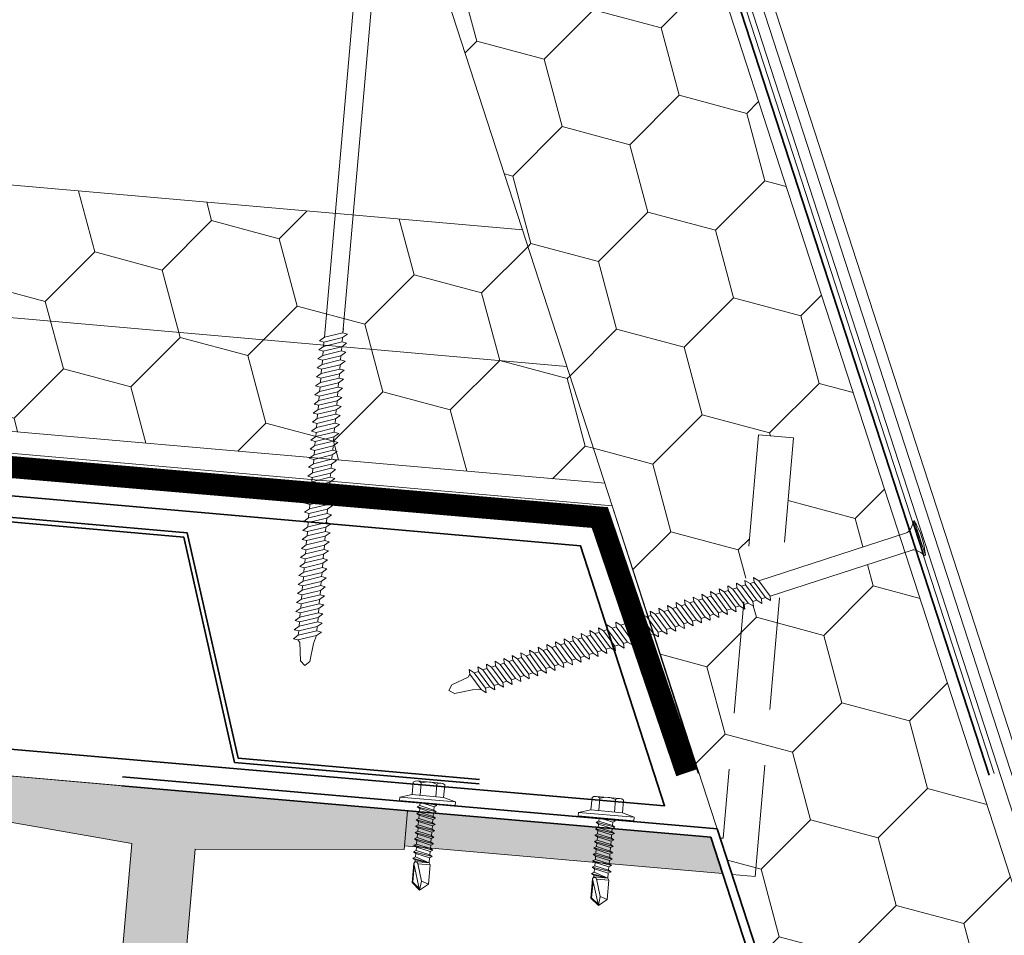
# Model space of a CAD drawing. Header units: millimetres. Extents: x -485339 to 350584, y -1189936 to 0.
# Tile 36 of 256: x -309910 to -309687, y -1061740 to -1061532. Entities that reach past the tile are written whole.
import ezdxf

# ---------------------------------------------------------------- set-up
doc = ezdxf.new("R2010")
doc.units = ezdxf.units.MM
doc.header["$LTSCALE"] = 10
doc.linetypes.add('DASHED', pattern=[19.05, 12.7, -6.35])
doc.linetypes.add('ČÁRKOVANÁ', pattern=[19.05, 12.7, -6.35])
doc.layers.add('BOUR_ČÁRY_POD', color=7, linetype='ČÁRKOVANÁ', lineweight=18, true_color=0xdba400)
for name, color, linetype, lineweight in [('N_klemp', 220, 'Continuous', 35), ('N_čáry_obrys', 10, 'Continuous', 35), ('N_čáry_plné', 10, 'Continuous', 18), ('N_čáry_pod', 10, 'ČÁRKOVANÁ', 18), ('N_šrary', 10, 'Continuous', 18), ('St_čáry_plné', 250, 'Continuous', 18), ('St_šrafy', 250, 'Continuous', 18)]:
    doc.layers.add(name, color=color, linetype=linetype, lineweight=lineweight)
doc.linetypes.add('LEPENÍ', pattern='A,3.81,[130,LTYPESHP.SHX,S=6.35,R=0,X=0,Y=0],3.81', length=7.62)
doc.linetypes.add('PVC', pattern='A,0,-0.0001,[6,atelier.SHX,S=0.01,R=0,X=0,Y=0],-0.08,[133,LTYPESHP.SHX,S=0.01,R=0,X=-0.01,Y=0],-0.07', length=0.1501)

# ---------------------------------------------------------------- blocks, each defined once
blk = doc.blocks.new('*U8596')
for p, q in [((-2, 4.5), (-1, 8)), ((0, 8), (-1, 8)), ((-1, -8), (-1, 8)), ((0, -8), (0, 8)), ((-6, -3.38), (-6, 3.38)), ((-5.56, 4.5), (-2, 4.5)), ((-2, -4.5), (-2, 4.5)), ((-5.56, 2.25), (-2, 2.25)), ((0, 2.01), (0.94, 2.01)), ((0, 1.87), (0.89, -2.01)), ((1.37, 2.75), (0.94, 2.01)), ((1.86, -2.01), (0.94, 2.01)), ((1.37, 2.75), (2.29, -2.75)), ((1.37, 2.75), (1.8, 2.01)), ((1.8, 2.01), (2.72, -2.01)), ((1.8, 2.01), (2.78, 2.01)), ((3.21, 2.75), (2.78, 2.01)), ((3.69, -2.01), (2.78, 2.01)), ((3.21, 2.75), (4.12, -2.75)), ((3.21, 2.75), (3.64, 2.01)), ((3.64, 2.01), (4.55, -2.01)), ((3.64, 2.01), (4.61, 2.01)), ((5.04, 2.75), (4.61, 2.01)), ((5.53, -2.01), (4.61, 2.01)), ((5.04, 2.75), (5.96, -2.75)), ((5.04, 2.75), (5.47, 2.01)), ((5.47, 2.01), (6.39, -2.01)), ((5.47, 2.01), (6.44, 2.01)), ((6.87, 2.75), (6.44, 2.01)), ((7.36, -2.01), (6.44, 2.01)), ((6.87, 2.75), (7.79, -2.75)), ((6.87, 2.75), (7.3, 2.01)), ((7.3, 2.01), (8.22, -2.01)), ((7.3, 2.01), (8.28, 2.01)), ((8.71, 2.75), (8.28, 2.01)), ((9.19, -2.01), (8.28, 2.01)), ((8.71, 2.75), (9.62, -2.75)), ((8.71, 2.75), (9.14, 2.01)), ((9.14, 2.01), (10.11, 2.01)), ((9.14, 2.01), (10.05, -2.01)), ((10.54, 2.75), (10.11, 2.01)), ((11.03, -2.01), (10.11, 2.01)), ((10.54, 2.75), (11.46, -2.75)), ((10.54, 2.75), (10.97, 2.01)), ((10.97, 2.01), (11.89, -2.01)), ((10.97, 2.01), (11.94, 2.01)), ((12.37, 2.75), (11.94, 2.01)), ((12.86, -2.01), (11.94, 2.01)), ((12.37, 2.75), (13.29, -2.75)), ((12.37, 2.75), (12.8, 2.01)), ((12.8, 2.01), (13.72, -2.01)), ((12.8, 2.01), (13.78, 2.01)), ((14.21, 2.75), (13.78, 2.01)), ((14.69, -2.01), (13.78, 2.01)), ((14.21, 2.75), (15.12, -2.75)), ((14.21, 2.75), (14.64, 2.01)), ((14.64, 2.01), (15.55, -2.01)), ((14.64, 2.01), (15.61, 2.01)), ((16.04, 2.75), (15.61, 2.01)), ((15.61, 2.01), (16.96, -2.01)), ((16.04, 2.75), (16.96, -2.01)), ((16.04, 2.75), (16.47, 2.01)), ((16.47, 2.01), (16.96, -2.01)), ((16.47, 2.01), (16.96, 2.01)), ((16.96, 2.01), (17.55, 2.35)), ((16.96, 2.01), (16.96, -2.01)), ((22.33, -0.32), (17.46, 1.22)), ((25, 0), (17.55, 2.35)), ((17.55, 2.35), (23.03, 2.35)), ((17.55, -2.35), (17.55, 1.19)), ((18.28, 2.12), (22.92, 2.12)), ((25, 0), (22.33, -0.32)), ((22.92, 2.12), (23.03, 2.35)), ((24.6, 0.12), (22.92, 2.12)), ((25, 0), (23.03, 2.35)), ((23.03, -2.35), (25, 0)), ((-5.56, -2.25), (-2, -2.25)), ((0, -0.01), (0.46, -2.75)), ((0.03, -2.01), (0, -1.89)), ((0, -2.01), (0.03, -2.01)), ((0.46, -2.75), (0.03, -2.01)), ((0.46, -2.75), (0.89, -2.01)), ((0.89, -2.01), (1.86, -2.01)), ((2.29, -2.75), (1.86, -2.01)), ((2.29, -2.75), (2.72, -2.01)), ((2.72, -2.01), (3.69, -2.01)), ((4.12, -2.75), (3.69, -2.01)), ((4.12, -2.75), (4.55, -2.01)), ((4.55, -2.01), (5.53, -2.01)), ((5.96, -2.75), (5.53, -2.01)), ((5.96, -2.75), (6.39, -2.01)), ((6.39, -2.01), (7.36, -2.01)), ((7.79, -2.75), (7.36, -2.01)), ((7.79, -2.75), (8.22, -2.01)), ((8.22, -2.01), (9.19, -2.01)), ((9.62, -2.75), (9.19, -2.01)), ((9.62, -2.75), (10.05, -2.01)), ((10.05, -2.01), (11.03, -2.01)), ((11.46, -2.75), (11.03, -2.01)), ((11.46, -2.75), (11.89, -2.01)), ((11.89, -2.01), (12.86, -2.01)), ((13.29, -2.75), (12.86, -2.01)), ((13.29, -2.75), (13.72, -2.01)), ((13.72, -2.01), (14.69, -2.01)), ((15.12, -2.75), (14.69, -2.01)), ((15.12, -2.75), (15.55, -2.01)), ((15.55, -2.01), (16.96, -2.01)), ((17.55, -2.35), (16.96, -2.01)), ((17.55, -2.35), (23.03, -2.35)), ((23.03, -2.35), (22.33, -0.32)), ((-5.56, -4.5), (-2, -4.5)), ((-2, -4.5), (-1, -8)), ((0, -8), (-1, -8))]:
    blk.add_line(p, q)
for centre, radius, start, end in [((-4.34, 3.38), 1.66, 137.4679, 222.5321), ((0, 0), 6, 157.9757, 202.0243), ((17.63, 1.76), 0.573, 138.0954, 252.4955), ((-4.34, -3.38), 1.66, 137.4679, 222.5321)]:
    blk.add_arc(centre, radius, start, end)
blk = doc.blocks.new('G$C03A03D04')
at = {"layer": 'N_čáry_plné'}
for p, q in [((-4.08, 0.62), (-4.1, 0.36)), ((-4.1, 0.36), (-3.84, 0.34)), ((-4.1, 0.36), (4.1, -0.36)), ((-4.08, 0.62), (4.12, -0.1)), ((2.07, 0.08), (-2.03, 0.44)), ((-16.19, -161.39), (-2.25, -2.07)), ((4.12, -0.1), (4.1, -0.36)), ((-11.97, -160.38), (1.85, -2.43)), ((-16.19, -161.39), (-11.97, -160.38)), ((-12.06, -161.46), (-10.96, -160.67)), ((-11.88, -159.41), (-11.97, -160.38)), ((-11.97, -160.38), (-10.96, -160.67)), ((-17.29, -162.18), (-16.19, -161.39)), ((-17.29, -162.18), (-16.28, -162.47)), ((-16.37, -163.44), (-12.15, -162.43)), ((-16.28, -162.47), (-16.37, -163.44)), ((-16.28, -162.47), (-12.06, -161.46)), ((-12.24, -163.52), (-11.14, -162.72)), ((-12.06, -161.46), (-12.15, -162.43)), ((-12.15, -162.43), (-11.14, -162.72)), ((-17.65, -166.29), (-16.55, -165.49)), ((-17.47, -164.23), (-16.37, -163.44)), ((-17.47, -164.23), (-16.46, -164.52)), ((-16.55, -165.49), (-12.33, -164.48)), ((-16.46, -164.52), (-16.55, -165.49)), ((-16.46, -164.52), (-12.24, -163.52)), ((-12.42, -165.57), (-11.32, -164.77)), ((-12.24, -163.52), (-12.33, -164.48)), ((-12.33, -164.48), (-11.32, -164.77)), ((-17.83, -168.34), (-16.73, -167.54)), ((-17.65, -166.29), (-16.64, -166.57)), ((-16.82, -168.62), (-12.6, -167.62)), ((-16.73, -167.54), (-12.51, -166.54)), ((-16.64, -166.57), (-16.73, -167.54)), ((-16.64, -166.57), (-12.42, -165.57)), ((-12.6, -167.62), (-12.69, -168.59)), ((-12.6, -167.62), (-11.5, -166.82)), ((-12.42, -165.57), (-12.51, -166.54)), ((-12.51, -166.54), (-11.5, -166.82)), ((-18.01, -170.39), (-16.91, -169.59)), ((-17.83, -168.34), (-16.82, -168.62)), ((-17, -170.67), (-12.78, -169.67)), ((-16.91, -169.59), (-12.69, -168.59)), ((-16.82, -168.62), (-16.91, -169.59)), ((-12.78, -169.67), (-12.87, -170.64)), ((-12.78, -169.67), (-11.68, -168.87)), ((-12.69, -168.59), (-11.68, -168.87)), ((-18.19, -172.44), (-17.09, -171.64)), ((-18.01, -170.39), (-17, -170.67)), ((-17.18, -172.72), (-12.96, -171.72)), ((-17.09, -171.64), (-12.87, -170.64)), ((-17, -170.67), (-17.09, -171.64)), ((-12.96, -171.72), (-13.04, -172.69)), ((-12.96, -171.72), (-11.86, -170.92)), ((-12.87, -170.64), (-11.86, -170.92)), ((-18.37, -174.49), (-17.27, -173.69)), ((-18.37, -174.49), (-17.36, -174.78)), ((-18.19, -172.44), (-17.18, -172.72)), ((-17.36, -174.78), (-13.14, -173.77)), ((-17.27, -173.69), (-13.04, -172.69)), ((-17.18, -172.72), (-17.27, -173.69)), ((-13.14, -173.77), (-13.22, -174.74)), ((-13.14, -173.77), (-12.04, -172.97)), ((-13.04, -172.69), (-12.04, -172.97)), ((-18.55, -176.54), (-17.44, -175.74)), ((-18.55, -176.54), (-17.54, -176.83)), ((-17.54, -176.83), (-13.32, -175.82)), ((-17.44, -175.74), (-13.22, -174.74)), ((-17.36, -174.78), (-17.44, -175.74)), ((-13.32, -175.82), (-13.4, -176.79)), ((-13.32, -175.82), (-12.22, -175.03)), ((-13.22, -174.74), (-12.22, -175.03)), ((-18.73, -178.59), (-17.62, -177.8)), ((-18.73, -178.59), (-17.72, -178.88)), ((-17.8, -179.85), (-13.58, -178.84)), ((-17.72, -178.88), (-17.8, -179.85)), ((-17.72, -178.88), (-13.5, -177.87)), ((-17.62, -177.8), (-13.4, -176.79)), ((-17.54, -176.83), (-17.62, -177.8)), ((-13.5, -177.87), (-13.58, -178.84)), ((-13.58, -178.84), (-12.58, -179.13)), ((-13.5, -177.87), (-12.4, -177.08)), ((-13.4, -176.79), (-12.4, -177.08)), ((-18.91, -180.64), (-17.8, -179.85)), ((-18.91, -180.64), (-17.9, -180.93)), ((-17.98, -181.9), (-13.76, -180.89)), ((-17.9, -180.93), (-17.98, -181.9)), ((-17.9, -180.93), (-13.68, -179.92)), ((-13.86, -181.97), (-12.75, -181.18)), ((-13.68, -179.92), (-13.76, -180.89)), ((-13.76, -180.89), (-12.75, -181.18)), ((-13.68, -179.92), (-12.58, -179.13)), ((-19.09, -182.69), (-17.98, -181.9)), ((-19.09, -182.69), (-18.08, -182.98)), ((-18.16, -183.95), (-13.94, -182.94)), ((-18.08, -182.98), (-18.16, -183.95)), ((-18.08, -182.98), (-13.86, -181.97)), ((-14.04, -184.02), (-12.93, -183.23)), ((-13.86, -181.97), (-13.94, -182.94)), ((-13.94, -182.94), (-12.93, -183.23)), ((-19.26, -184.74), (-18.16, -183.95)), ((-19.26, -184.74), (-18.26, -185.03)), ((-18.34, -186), (-14.12, -184.99)), ((-18.26, -185.03), (-18.34, -186)), ((-18.26, -185.03), (-14.04, -184.02)), ((-14.22, -186.07), (-13.11, -185.28)), ((-14.04, -184.02), (-14.12, -184.99)), ((-14.12, -184.99), (-13.11, -185.28)), ((-19.44, -186.79), (-18.34, -186)), ((-19.44, -186.79), (-18.44, -187.08)), ((-18.52, -188.05), (-14.3, -187.04)), ((-18.44, -187.08), (-18.52, -188.05)), ((-18.44, -187.08), (-14.22, -186.07)), ((-14.4, -188.12), (-13.29, -187.33)), ((-14.22, -186.07), (-14.3, -187.04)), ((-14.3, -187.04), (-13.29, -187.33)), ((-19.8, -190.89), (-18.7, -190.1)), ((-19.62, -188.84), (-18.52, -188.05)), ((-19.62, -188.84), (-18.62, -189.13)), ((-18.7, -190.1), (-14.48, -189.09)), ((-18.62, -189.13), (-18.7, -190.1)), ((-18.62, -189.13), (-14.4, -188.12)), ((-14.57, -190.17), (-13.47, -189.38)), ((-14.4, -188.12), (-14.48, -189.09)), ((-14.48, -189.09), (-13.47, -189.38)), ((-19.98, -192.94), (-18.88, -192.15)), ((-19.8, -190.89), (-18.8, -191.18)), ((-18.97, -193.23), (-14.75, -192.22)), ((-18.88, -192.15), (-14.66, -191.14)), ((-18.8, -191.18), (-18.88, -192.15)), ((-18.8, -191.18), (-14.57, -190.17)), ((-14.75, -192.22), (-14.84, -193.19)), ((-14.75, -192.22), (-13.65, -191.43)), ((-14.57, -190.17), (-14.66, -191.14)), ((-14.66, -191.14), (-13.65, -191.43)), ((-20.16, -194.99), (-19.06, -194.2)), ((-19.98, -192.94), (-18.97, -193.23)), ((-19.15, -195.28), (-14.93, -194.27)), ((-19.06, -194.2), (-14.84, -193.19)), ((-18.97, -193.23), (-19.06, -194.2)), ((-14.93, -194.27), (-15.02, -195.24)), ((-14.93, -194.27), (-13.83, -193.48)), ((-14.84, -193.19), (-13.83, -193.48)), ((-20.34, -197.04), (-19.24, -196.25)), ((-20.16, -194.99), (-19.15, -195.28)), ((-19.33, -197.33), (-15.11, -196.32)), ((-19.24, -196.25), (-15.02, -195.24)), ((-19.15, -195.28), (-19.24, -196.25)), ((-15.11, -196.32), (-15.2, -197.29)), ((-15.11, -196.32), (-14.01, -195.53)), ((-15.02, -195.24), (-14.01, -195.53)), ((-20.52, -199.09), (-19.42, -198.3)), ((-20.52, -199.09), (-19.51, -199.38)), ((-20.34, -197.04), (-19.33, -197.33)), ((-19.51, -199.38), (-15.29, -198.37)), ((-19.42, -198.3), (-15.2, -197.29)), ((-19.33, -197.33), (-19.42, -198.3)), ((-15.29, -198.37), (-15.38, -199.34)), ((-15.29, -198.37), (-14.19, -197.58)), ((-15.2, -197.29), (-14.19, -197.58)), ((-20.7, -201.14), (-19.6, -200.35)), ((-20.7, -201.14), (-19.69, -201.43)), ((-19.69, -201.43), (-15.47, -200.42)), ((-19.6, -200.35), (-15.38, -199.34)), ((-19.51, -199.38), (-19.6, -200.35)), ((-15.47, -200.42), (-15.56, -201.39)), ((-15.47, -200.42), (-14.37, -199.63)), ((-15.38, -199.34), (-14.37, -199.63)), ((-20.88, -203.19), (-19.78, -202.4)), ((-20.88, -203.19), (-19.87, -203.48)), ((-19.96, -204.45), (-15.74, -203.44)), ((-19.87, -203.48), (-19.96, -204.45)), ((-19.87, -203.48), (-15.65, -202.47)), ((-19.78, -202.4), (-15.56, -201.39)), ((-19.69, -201.43), (-19.78, -202.4)), ((-15.65, -202.47), (-15.74, -203.44)), ((-15.74, -203.44), (-14.73, -203.73)), ((-15.65, -202.47), (-14.55, -201.68)), ((-15.56, -201.39), (-14.55, -201.68)), ((-21.06, -205.24), (-19.96, -204.45)), ((-21.06, -205.24), (-20.05, -205.53)), ((-20.14, -206.5), (-15.92, -205.49)), ((-20.05, -205.53), (-20.14, -206.5)), ((-20.05, -205.53), (-15.83, -204.52)), ((-16.01, -206.57), (-14.91, -205.78)), ((-15.83, -204.52), (-15.92, -205.49)), ((-15.92, -205.49), (-14.91, -205.78)), ((-15.83, -204.52), (-14.73, -203.73)), ((-21.24, -207.29), (-20.14, -206.5)), ((-21.24, -207.29), (-20.23, -207.58)), ((-20.32, -208.55), (-16.09, -207.54)), ((-20.23, -207.58), (-20.32, -208.55)), ((-20.23, -207.58), (-16.01, -206.57)), ((-16.19, -208.62), (-15.09, -207.83)), ((-16.01, -206.57), (-16.09, -207.54)), ((-16.09, -207.54), (-15.09, -207.83)), ((-21.42, -209.34), (-20.32, -208.55)), ((-21.42, -209.34), (-20.41, -209.63)), ((-20.49, -210.6), (-16.27, -209.59)), ((-20.41, -209.63), (-20.49, -210.6)), ((-20.41, -209.63), (-16.19, -208.62)), ((-16.37, -210.67), (-15.27, -209.88)), ((-16.19, -208.62), (-16.27, -209.59)), ((-16.27, -209.59), (-15.27, -209.88)), ((-21.6, -211.39), (-20.49, -210.6)), ((-21.6, -211.39), (-20.59, -211.68)), ((-20.67, -212.65), (-16.45, -211.64)), ((-20.59, -211.68), (-20.67, -212.65)), ((-20.59, -211.68), (-16.37, -210.67)), ((-16.55, -212.72), (-15.45, -211.93)), ((-16.37, -210.67), (-16.45, -211.64)), ((-16.45, -211.64), (-15.45, -211.93)), ((-21.96, -215.49), (-20.85, -214.7)), ((-21.78, -213.44), (-20.67, -212.65)), ((-21.78, -213.44), (-20.77, -213.73)), ((-20.85, -214.7), (-16.63, -213.69)), ((-20.77, -213.73), (-20.85, -214.7)), ((-20.77, -213.73), (-16.55, -212.72)), ((-16.73, -214.78), (-15.63, -213.98)), ((-16.55, -212.72), (-16.63, -213.69)), ((-16.63, -213.69), (-15.63, -213.98)), ((-22.14, -217.55), (-21.03, -216.75)), ((-21.96, -215.49), (-20.95, -215.78)), ((-21.13, -217.83), (-16.91, -216.83)), ((-21.03, -216.75), (-16.81, -215.74)), ((-20.95, -215.78), (-21.03, -216.75)), ((-20.95, -215.78), (-16.73, -214.78)), ((-16.91, -216.83), (-16.99, -217.8)), ((-16.91, -216.83), (-15.8, -216.03)), ((-16.73, -214.78), (-16.81, -215.74)), ((-16.81, -215.74), (-15.8, -216.03)), ((-22.31, -219.6), (-21.21, -218.8)), ((-22.14, -217.55), (-21.13, -217.83)), ((-21.31, -219.88), (-17.09, -218.88)), ((-21.21, -218.8), (-16.99, -217.8)), ((-21.13, -217.83), (-21.21, -218.8)), ((-17.09, -218.88), (-17.17, -219.85)), ((-17.09, -218.88), (-15.98, -218.08)), ((-16.99, -217.8), (-15.98, -218.08)), ((-22.49, -221.65), (-21.39, -220.85)), ((-22.31, -219.6), (-21.31, -219.88)), ((-21.49, -221.93), (-17.27, -220.93)), ((-21.39, -220.85), (-17.17, -219.85)), ((-21.31, -219.88), (-21.39, -220.85)), ((-17.27, -220.93), (-17.35, -221.9)), ((-17.27, -220.93), (-16.16, -220.13)), ((-17.17, -219.85), (-16.16, -220.13)), ((-22.67, -223.7), (-21.57, -222.9)), ((-22.67, -223.7), (-21.67, -223.98)), ((-22.49, -221.65), (-21.49, -221.93)), ((-21.67, -223.98), (-17.45, -222.98)), ((-21.57, -222.9), (-17.35, -221.9)), ((-21.49, -221.93), (-21.57, -222.9)), ((-17.45, -222.98), (-17.53, -223.95)), ((-17.45, -222.98), (-16.34, -222.18)), ((-17.35, -221.9), (-16.34, -222.18)), ((-22.85, -225.75), (-21.75, -224.95)), ((-22.85, -225.75), (-21.85, -226.04)), ((-21.85, -226.04), (-17.62, -225.03)), ((-21.75, -224.95), (-17.53, -223.95)), ((-21.67, -223.98), (-21.75, -224.95)), ((-17.62, -225.03), (-17.71, -226)), ((-17.62, -225.03), (-16.52, -224.23)), ((-17.53, -223.95), (-16.52, -224.23)), ((-23.03, -227.8), (-21.93, -227.01)), ((-23.03, -227.8), (-22.02, -228.09)), ((-22.11, -229.06), (-17.89, -228.05)), ((-22.02, -228.09), (-22.11, -229.06)), ((-22.02, -228.09), (-17.8, -227.08)), ((-21.93, -227.01), (-17.71, -226)), ((-21.85, -226.04), (-21.93, -227.01)), ((-17.8, -227.08), (-17.89, -228.05)), ((-17.89, -228.05), (-16.88, -228.34)), ((-17.8, -227.08), (-16.7, -226.29)), ((-17.71, -226), (-16.7, -226.29)), ((-23.21, -229.85), (-22.11, -229.06)), ((-23.21, -229.85), (-22.2, -230.14)), ((-22.2, -230.14), (-17.98, -229.13)), ((-21.74, -230.69), (-22.2, -230.14)), ((-18.66, -230.96), (-17.98, -229.13)), ((-17.98, -229.13), (-16.88, -228.34)), ((-21.74, -230.69), (-21.58, -234.84)), ((-18.66, -230.96), (-19.53, -235.02)), ((-21.58, -234.84), (-20.65, -235.95)), ((-19.53, -235.02), (-20.65, -235.95))]:
    blk.add_line(p, q, dxfattribs=at)
for centre, radius, start, end in [((-5.62, -2.81), 3.51, 19.4695, 64.4682), ((-1.39, -15.89), 16.72, 70.749, 99.2491), ((-3.27, -1.98), 1.03, 354.9991, 19.4695), ((2.88, -2.52), 1.03, 150.5286, 174.9991), ((5.04, -3.74), 3.51, 105.5299, 150.5286)]:
    blk.add_arc(centre, radius, start, end, dxfattribs=at)
blk = doc.blocks.new('G$C19A75D08')
at = {"layer": 'N_čáry_plné', "linetype": 'ByBlock'}
for p, q in [((-4.12, 0.26), (-4.12, 0)), ((-4.12, 0.26), (4.12, 0.26)), ((-4.12, 0), (-3.86, 0)), ((-4.12, 0), (4.12, 0)), ((2.06, 0.26), (-2.06, 0.26)), ((4.12, 0.26), (4.12, 0)), ((-2.06, -37.54), (-2.06, -2.26)), ((2.06, -36.16), (2.06, -2.26)), ((2.06, -35.19), (2.06, -36.16)), ((-3.09, -38.42), (-2.06, -37.54)), ((-2.06, -37.54), (2.06, -36.16)), ((-2.06, -38.62), (2.06, -37.25)), ((2.06, -36.16), (3.09, -36.36)), ((2.06, -37.25), (3.09, -36.36)), ((2.06, -37.25), (2.06, -38.22)), ((-3.09, -38.42), (-2.06, -38.62)), ((-3.09, -40.48), (-2.06, -39.59)), ((-2.06, -39.59), (2.06, -38.22)), ((-2.06, -38.62), (-2.06, -39.59)), ((-2.06, -40.68), (2.06, -39.31)), ((2.06, -38.22), (3.09, -38.42)), ((2.06, -39.31), (3.09, -38.42)), ((2.06, -39.31), (2.06, -40.28)), ((-3.09, -40.48), (-2.06, -40.68)), ((-3.09, -42.54), (-2.06, -41.65)), ((-2.06, -41.65), (2.06, -40.28)), ((-2.06, -40.68), (-2.06, -41.65)), ((-2.06, -42.74), (2.06, -41.36)), ((-2.06, -43.71), (2.06, -42.34)), ((2.06, -40.28), (3.09, -40.48)), ((2.06, -41.36), (3.09, -40.48)), ((2.06, -41.36), (2.06, -42.34)), ((2.06, -42.34), (3.09, -42.54)), ((-3.09, -42.54), (-2.06, -42.74)), ((-3.09, -44.6), (-2.06, -43.71)), ((-3.09, -44.6), (-2.06, -44.8)), ((-2.06, -42.74), (-2.06, -43.71)), ((-2.06, -44.8), (2.06, -43.42)), ((-2.06, -45.77), (2.06, -44.4)), ((2.06, -43.42), (3.09, -42.54)), ((2.06, -43.42), (2.06, -44.4)), ((2.06, -44.4), (3.09, -44.6)), ((2.06, -45.48), (3.09, -44.6)), ((-3.09, -46.65), (-2.06, -45.77)), ((-3.09, -46.65), (-2.06, -46.85)), ((-2.06, -44.8), (-2.06, -45.77)), ((-2.06, -46.85), (2.06, -45.48)), ((-2.06, -47.83), (2.06, -46.45)), ((-2.06, -46.85), (-2.06, -47.83)), ((2.06, -45.48), (2.06, -46.45)), ((2.06, -46.45), (3.09, -46.65)), ((2.06, -47.54), (3.09, -46.65)), ((-3.09, -48.71), (-2.06, -47.83)), ((-3.09, -48.71), (-2.06, -48.91)), ((-2.06, -48.91), (2.06, -47.54)), ((-2.06, -49.89), (2.06, -48.51)), ((-2.06, -48.91), (-2.06, -49.89)), ((2.06, -47.54), (2.06, -48.51)), ((2.06, -48.51), (3.09, -48.71)), ((2.06, -49.6), (3.09, -48.71)), ((-3.09, -50.77), (-2.06, -49.89)), ((-3.09, -50.77), (-2.06, -50.97)), ((-2.06, -50.97), (2.06, -49.6)), ((-2.06, -51.94), (2.06, -50.57)), ((-2.06, -50.97), (-2.06, -51.94)), ((2.06, -49.6), (2.06, -50.57)), ((2.06, -50.57), (3.09, -50.77)), ((2.06, -51.66), (3.09, -50.77)), ((-3.09, -52.83), (-2.06, -51.94)), ((-3.09, -52.83), (-2.06, -53.03)), ((-2.06, -53.03), (2.06, -51.66)), ((-2.06, -54), (2.06, -52.63)), ((-2.06, -53.03), (-2.06, -54)), ((2.06, -51.66), (2.06, -52.63)), ((2.06, -52.63), (3.09, -52.83)), ((2.06, -53.71), (3.09, -52.83)), ((-3.09, -54.89), (-2.06, -54)), ((-3.09, -54.89), (-2.06, -55.09)), ((-2.06, -55.09), (2.06, -53.71)), ((-2.06, -56.06), (2.06, -54.69)), ((-2.06, -55.09), (-2.06, -56.06)), ((-2.06, -57.14), (2.06, -55.77)), ((2.06, -53.71), (2.06, -54.69)), ((2.06, -54.69), (3.09, -54.89)), ((2.06, -55.77), (3.09, -54.89)), ((2.06, -55.77), (2.06, -56.75)), ((-3.09, -56.95), (-2.06, -56.06)), ((-3.09, -56.95), (-2.06, -57.14)), ((-3.09, -59), (-2.06, -58.12)), ((-2.06, -58.12), (2.06, -56.75)), ((-2.06, -57.14), (-2.06, -58.12)), ((-2.06, -59.2), (2.06, -57.83)), ((2.06, -56.75), (3.09, -56.95)), ((2.06, -57.83), (3.09, -56.95)), ((2.06, -57.83), (2.06, -58.8)), ((-3.09, -59), (-2.06, -59.2)), ((-3.09, -61.06), (-2.06, -60.18)), ((-2.06, -60.18), (2.06, -58.8)), ((-2.06, -59.2), (-2.06, -60.18)), ((-2.06, -61.26), (2.06, -59.89)), ((2.06, -58.8), (3.09, -59)), ((2.06, -59.89), (3.09, -59)), ((2.06, -59.89), (2.06, -60.86)), ((-3.09, -61.06), (-2.06, -61.26)), ((-3.09, -63.12), (-2.06, -62.23)), ((-2.06, -62.23), (2.06, -60.86)), ((-2.06, -61.26), (-2.06, -62.23)), ((-2.06, -63.32), (2.06, -61.95)), ((2.06, -60.86), (3.09, -61.06)), ((2.06, -61.95), (3.09, -61.06)), ((2.06, -61.95), (2.06, -62.92)), ((-3.09, -63.12), (-2.06, -63.32)), ((-3.09, -65.18), (-2.06, -64.29)), ((-2.06, -64.29), (2.06, -62.92)), ((-2.06, -63.32), (-2.06, -64.29)), ((-2.06, -65.38), (2.06, -64.01)), ((2.06, -62.92), (3.09, -63.12)), ((2.06, -64.01), (3.09, -63.12)), ((2.06, -64.01), (2.06, -64.98)), ((-3.09, -65.18), (-2.06, -65.38)), ((-3.09, -67.24), (-2.06, -66.35)), ((-2.06, -66.35), (2.06, -64.98)), ((-2.06, -65.38), (-2.06, -66.35)), ((-2.06, -67.44), (2.06, -66.06)), ((-2.06, -68.41), (2.06, -67.04)), ((2.06, -64.98), (3.09, -65.18)), ((2.06, -66.06), (3.09, -65.18)), ((2.06, -66.06), (2.06, -67.04)), ((2.06, -67.04), (3.09, -67.24)), ((-3.09, -67.24), (-2.06, -67.44)), ((-3.09, -69.29), (-2.06, -68.41)), ((-3.09, -69.29), (-2.06, -69.49)), ((-2.06, -67.44), (-2.06, -68.41)), ((-2.06, -69.49), (2.06, -68.12)), ((-2.06, -70.47), (2.06, -69.1)), ((2.06, -68.12), (3.09, -67.24)), ((2.06, -68.12), (2.06, -69.1)), ((2.06, -69.1), (3.09, -69.29)), ((2.06, -70.18), (3.09, -69.29)), ((-3.09, -71.35), (-2.06, -70.47)), ((-3.09, -71.35), (-2.06, -71.55)), ((-2.06, -69.49), (-2.06, -70.47)), ((-2.06, -71.55), (2.06, -70.18)), ((-2.06, -72.53), (2.06, -71.15)), ((-2.06, -71.55), (-2.06, -72.53)), ((2.06, -70.18), (2.06, -71.15)), ((2.06, -71.15), (3.09, -71.35)), ((2.06, -72.24), (3.09, -71.35)), ((-3.09, -73.41), (-2.06, -72.53)), ((-3.09, -73.41), (-2.06, -73.61)), ((-2.06, -73.61), (2.06, -72.24)), ((-2.06, -74.58), (2.06, -73.21)), ((-2.06, -73.61), (-2.06, -74.58)), ((2.06, -72.24), (2.06, -73.21)), ((2.06, -73.21), (3.09, -73.41)), ((2.06, -74.3), (3.09, -73.41)), ((-3.09, -75.47), (-2.06, -74.58)), ((-3.09, -75.47), (-2.06, -75.67)), ((-2.06, -75.67), (2.06, -74.3)), ((-2.06, -76.64), (2.06, -75.27)), ((-2.06, -75.67), (-2.06, -76.64)), ((2.06, -74.3), (2.06, -75.27)), ((2.06, -75.27), (3.09, -75.47)), ((2.06, -76.35), (3.09, -75.47)), ((-3.09, -77.53), (-2.06, -76.64)), ((-3.09, -77.53), (-2.06, -77.73)), ((-2.06, -77.73), (2.06, -76.35)), ((-2.06, -78.7), (2.06, -77.33)), ((-2.06, -77.73), (-2.06, -78.7)), ((2.06, -76.35), (2.06, -77.33)), ((2.06, -77.33), (3.09, -77.53)), ((2.06, -78.41), (3.09, -77.53)), ((-3.09, -79.59), (-2.06, -78.7)), ((-3.09, -79.59), (-2.06, -79.79)), ((-2.06, -79.79), (2.06, -78.41)), ((-2.06, -80.76), (2.06, -79.39)), ((-2.06, -79.79), (-2.06, -80.76)), ((-2.06, -81.84), (2.06, -80.47)), ((2.06, -78.41), (2.06, -79.39)), ((2.06, -79.39), (3.09, -79.59)), ((2.06, -80.47), (3.09, -79.59)), ((2.06, -80.47), (2.06, -81.44)), ((-3.09, -81.64), (-2.06, -80.76)), ((-3.09, -81.64), (-2.06, -81.84)), ((-2.06, -82.82), (2.06, -81.44)), ((-2.06, -81.84), (-2.06, -82.82)), ((-2.06, -83.9), (2.06, -82.53)), ((2.06, -81.44), (3.09, -81.64)), ((2.06, -82.53), (3.09, -81.64)), ((2.06, -82.53), (2.06, -83.5)), ((-3.09, -83.7), (-2.06, -82.82)), ((-3.09, -83.7), (-2.06, -83.9)), ((-3.09, -85.76), (-2.06, -84.88)), ((-2.06, -84.88), (2.06, -83.5)), ((-2.06, -83.9), (-2.06, -84.88)), ((-2.06, -85.96), (2.06, -84.59)), ((2.06, -83.5), (3.09, -83.7)), ((2.06, -84.59), (3.09, -83.7)), ((2.06, -84.59), (2.06, -85.56)), ((-3.09, -85.76), (-2.06, -85.96)), ((-3.09, -87.82), (-2.06, -86.93)), ((-2.06, -86.93), (2.06, -85.56)), ((-2.06, -85.96), (-2.06, -86.93)), ((-2.06, -88.02), (2.06, -86.65)), ((2.06, -85.56), (3.09, -85.76)), ((2.06, -86.65), (3.09, -85.76)), ((2.06, -86.65), (2.06, -87.62)), ((-3.09, -87.82), (-2.06, -88.02)), ((-3.09, -89.88), (-2.06, -88.99)), ((-2.06, -88.99), (2.06, -87.62)), ((-2.06, -88.02), (-2.06, -88.99)), ((-2.06, -90.08), (2.06, -88.7)), ((2.06, -87.62), (3.09, -87.82)), ((2.06, -88.7), (3.09, -87.82)), ((2.06, -88.7), (2.06, -89.68)), ((-3.09, -89.88), (-2.06, -90.08)), ((-3.09, -91.94), (-2.06, -91.05)), ((-2.06, -91.05), (2.06, -89.68)), ((-2.06, -90.08), (-2.06, -91.05)), ((-2.06, -92.13), (2.06, -90.76)), ((2.06, -89.68), (3.09, -89.88)), ((2.06, -90.76), (3.09, -89.88)), ((2.06, -90.76), (2.06, -91.74)), ((-3.09, -91.94), (-2.06, -92.13)), ((-3.09, -93.99), (-2.06, -93.11)), ((-2.06, -93.11), (2.06, -91.74)), ((-2.06, -92.13), (-2.06, -93.11)), ((-2.06, -94.19), (2.06, -92.82)), ((-2.06, -95.17), (2.06, -93.79)), ((2.06, -91.74), (3.09, -91.94)), ((2.06, -92.82), (3.09, -91.94)), ((2.06, -92.82), (2.06, -93.79)), ((2.06, -93.79), (3.09, -93.99)), ((-3.09, -93.99), (-2.06, -94.19)), ((-3.09, -96.05), (-2.06, -95.17)), ((-3.09, -96.05), (-2.06, -96.25)), ((-2.06, -94.19), (-2.06, -95.17)), ((-2.06, -96.25), (2.06, -94.88)), ((-2.06, -97.22), (2.06, -95.85)), ((2.06, -94.88), (3.09, -93.99)), ((2.06, -94.88), (2.06, -95.85)), ((2.06, -95.85), (3.09, -96.05)), ((2.06, -96.94), (3.09, -96.05)), ((-3.09, -98.11), (-2.06, -97.22)), ((-3.09, -98.11), (-2.06, -98.31)), ((-2.06, -96.25), (-2.06, -97.22)), ((-2.06, -98.31), (2.06, -96.94)), ((-2.06, -99.28), (2.06, -97.91)), ((-2.06, -98.31), (-2.06, -99.28)), ((2.06, -96.94), (2.06, -97.91)), ((2.06, -97.91), (3.09, -98.11)), ((2.06, -99), (3.09, -98.11)), ((-3.09, -100.17), (-2.06, -99.28)), ((-3.09, -100.17), (-2.06, -100.37)), ((-2.06, -100.37), (2.06, -99)), ((-2.06, -101.34), (2.06, -99.97)), ((-2.06, -100.37), (-2.06, -101.34)), ((2.06, -99), (2.06, -99.97)), ((2.06, -99.97), (3.09, -100.17)), ((2.06, -101.05), (3.09, -100.17)), ((-3.09, -102.23), (-2.06, -101.34)), ((-3.09, -102.23), (-2.06, -102.43)), ((-2.06, -102.43), (2.06, -101.05)), ((-2.06, -103.4), (2.06, -102.03)), ((-2.06, -102.43), (-2.06, -103.4)), ((2.06, -101.05), (2.06, -102.03)), ((2.06, -102.03), (3.09, -102.23)), ((2.06, -103.11), (3.09, -102.23)), ((-3.09, -104.28), (-2.06, -103.4)), ((-3.09, -104.28), (-2.06, -104.48)), ((-2.06, -104.48), (2.06, -103.11)), ((-2.06, -105.46), (2.06, -104.09)), ((-2.06, -104.48), (-2.06, -105.46)), ((2.06, -103.11), (2.06, -104.09)), ((2.06, -104.09), (3.09, -104.28)), ((2.06, -105.17), (3.09, -104.28)), ((-3.09, -106.34), (-2.06, -105.46)), ((-3.09, -106.34), (-2.06, -106.54)), ((-2.06, -106.54), (2.06, -105.17)), ((-1.54, -107.06), (-2.06, -106.54)), ((-1.54, -107.06), (-1.03, -111.17)), ((1.54, -107.06), (1.03, -111.17)), ((1.54, -107.06), (2.06, -105.17)), ((-1.03, -111.17), (0, -112.2)), ((1.03, -111.17), (0, -112.2))]:
    blk.add_line(p, q, dxfattribs=at).dxf.unprotected_set("ltscale", 0)
for centre, radius, start, end in [((0, -15.95), 16.72, 75.75, 104.25), ((-5.35, -3.29), 3.51, 24.4705, 69.4691), ((-3.09, -2.26), 1.03, 0, 24.4705), ((3.09, -2.26), 1.03, 155.5295, 180), ((5.35, -3.29), 3.51, 110.5309, 155.5295)]:
    blk.add_arc(centre, radius, start, end, dxfattribs=at).dxf.unprotected_set("ltscale", 0)

msp = doc.modelspace()

# ---------------------------------------------------------------- hatches: boundary and pattern name
at = {"layer": 'N_šrary', "lineweight": 0}
h = msp.add_hatch(dxfattribs=at)
h.set_pattern_fill('HONEY', color=253, scale=5, angle=350, style=0)
h.set_pattern_definition([(345, (-313583.206, -1058703.105), (26.559393, 7.116568), [15.875, -31.75]), (105, (-313583.206, -1058703.105), (-19.442825, 19.442825), [15.875, -31.75]), (45, (-313583.206, -1058703.105), (7.116568, 26.559393), [-31.75, 15.875])])
h.paths.add_polyline_path([(-309767.49, -1061667.6), (-309766.91, -1061667.41), (-309767.04, -1061666.37), (-309765.88, -1061667.08), (-309764.95, -1061666.78), (-309765.08, -1061665.74), (-309763.92, -1061666.44), (-309763, -1061666.14), (-309763.12, -1061665.1), (-309761.96, -1061665.81), (-309761.04, -1061665.51), (-309761.16, -1061664.47), (-309760, -1061665.18), (-309759.08, -1061664.88), (-309759.21, -1061663.84), (-309758.05, -1061664.54), (-309757.12, -1061664.24), (-309757.25, -1061663.2), (-309756.09, -1061663.91), (-309755.16, -1061663.61), (-309755.29, -1061662.57), (-309754.13, -1061663.27), (-309753.2, -1061662.97), (-309753.33, -1061661.93), (-309752.17, -1061662.64), (-309751.25, -1061662.34), (-309751.37, -1061661.3), (-309750.21, -1061662.01), (-309749.29, -1061661.71), (-309749.41, -1061660.67), (-309748.26, -1061661.37), (-309747.33, -1061661.07), (-309747.46, -1061660.03), (-309746.3, -1061660.74), (-309745.43, -1061660.46), (-309745.4, -1061660.18), (-309745.34, -1061659.49), (-309742.44, -1061626.35), (-309734.47, -1061627.05), (-309737.16, -1061657.78), (-309710.4, -1061649.13), (-309771.39, -1061461.41), (-309824.02, -1061456.81), (-309826.56, -1061485.79), (-309816.16, -1061517.81), (-309796.01, -1061579.8), (-309785.94, -1061610.8), (-309777.32, -1061637.35), (-309775.64, -1061642.51)])
h.paths.add_polyline_path([(-309709.89, -1061844.87), (-309709.31, -1061844.68), (-309709.44, -1061843.64), (-309708.28, -1061844.35), (-309707.35, -1061844.05), (-309707.48, -1061843.01), (-309706.32, -1061843.72), (-309705.4, -1061843.42), (-309705.52, -1061842.38), (-309704.36, -1061843.08), (-309703.44, -1061842.78), (-309703.56, -1061841.74), (-309702.41, -1061842.45), (-309701.48, -1061842.15), (-309701.61, -1061841.11), (-309700.45, -1061841.81), (-309699.52, -1061841.51), (-309699.65, -1061840.47), (-309698.49, -1061841.18), (-309697.56, -1061840.88), (-309697.69, -1061839.84), (-309696.53, -1061840.55), (-309695.6, -1061840.25), (-309695.73, -1061839.21), (-309694.57, -1061839.91), (-309693.65, -1061839.61), (-309693.77, -1061838.57), (-309692.61, -1061839.28), (-309691.69, -1061838.98), (-309691.81, -1061837.94), (-309690.66, -1061838.65), (-309689.73, -1061838.35), (-309689.86, -1061837.31), (-309688.7, -1061838.01), (-309687.77, -1061837.71), (-309687.9, -1061836.67), (-309686.74, -1061837.38), (-309685.81, -1061837.08), (-309685.94, -1061836.04), (-309684.78, -1061836.75), (-309652.8, -1061826.4), (-309709.13, -1061653.04), (-309737.55, -1061662.24), (-309743.19, -1061726.67), (-309748.44, -1061726.21)])
h.paths.add_polyline_path([(-309748.44, -1061726.21), (-309743.19, -1061726.67), (-309737.55, -1061662.24), (-309738.88, -1061662.67), (-309739.81, -1061662.97), (-309739.68, -1061664.01), (-309740.84, -1061663.3), (-309741.77, -1061663.6), (-309741.64, -1061664.64), (-309742.8, -1061663.93), (-309743.72, -1061664.23), (-309743.6, -1061665.27), (-309744.76, -1061664.57), (-309745.8, -1061664.71), (-309745.56, -1061665.91), (-309745.89, -1061665.71), (-309750.46, -1061718), (-309751.13, -1061717.94)])
h.paths.add_polyline_path([(-309751.13, -1061717.94), (-309750.46, -1061718), (-309745.89, -1061665.71), (-309746.71, -1061665.2), (-309747.64, -1061665.5), (-309747.51, -1061666.54), (-309748.67, -1061665.84), (-309749.6, -1061666.14), (-309749.47, -1061667.18), (-309750.63, -1061666.47), (-309751.56, -1061666.77), (-309751.43, -1061667.81), (-309752.59, -1061667.1), (-309753.52, -1061667.4), (-309753.39, -1061668.44), (-309754.55, -1061667.74), (-309755.47, -1061668.04), (-309755.35, -1061669.08), (-309756.51, -1061668.37), (-309757.43, -1061668.67), (-309757.3, -1061669.71), (-309758.46, -1061669), (-309759.39, -1061669.3), (-309759.26, -1061670.34), (-309760.42, -1061669.64), (-309761.35, -1061669.94), (-309761.22, -1061670.98), (-309762.38, -1061670.27), (-309763.31, -1061670.57), (-309763.18, -1061671.61), (-309764.34, -1061670.9), (-309765.27, -1061671.2), (-309765.14, -1061672.24), (-309766.18, -1061671.61), (-309751.8, -1061715.88)])
h.paths.add_polyline_path([(-309651.53, -1061830.31), (-309681.28, -1061839.94), (-309682.21, -1061840.24), (-309682.08, -1061841.28), (-309683.24, -1061840.57), (-309684.17, -1061840.87), (-309684.04, -1061841.91), (-309685.2, -1061841.21), (-309686.12, -1061841.51), (-309686, -1061842.55), (-309687.16, -1061841.84), (-309688.08, -1061842.14), (-309687.96, -1061843.18), (-309689.12, -1061842.47), (-309690.04, -1061842.77), (-309689.91, -1061843.81), (-309691.07, -1061843.11), (-309692, -1061843.41), (-309691.87, -1061844.45), (-309693.03, -1061843.74), (-309693.96, -1061844.04), (-309693.83, -1061845.08), (-309694.99, -1061844.38), (-309695.92, -1061844.68), (-309695.79, -1061845.72), (-309696.95, -1061845.01), (-309697.87, -1061845.31), (-309697.75, -1061846.35), (-309698.91, -1061845.64), (-309699.83, -1061845.94), (-309699.71, -1061846.98), (-309700.86, -1061846.28), (-309701.79, -1061846.58), (-309701.66, -1061847.62), (-309702.82, -1061846.91), (-309703.75, -1061847.21), (-309703.62, -1061848.25), (-309704.78, -1061847.54), (-309705.71, -1061847.84), (-309705.58, -1061848.88), (-309706.74, -1061848.18), (-309707.67, -1061848.48), (-309707.54, -1061849.52), (-309708.59, -1061848.88), (-309707.34, -1061852.72), (-309644.25, -1061852.72)])
h.paths.add_polyline_path([(-309619.77, -1061852.72), (-309644.25, -1061852.72), (-309707.34, -1061852.72), (-309701.31, -1061871.26), (-309687.84, -1061912.72), (-309611.23, -1061912.72), (-309474.41, -1061912.72), (-309474.41, -1061852.72), (-309615.66, -1061852.72)])
h.paths.add_polyline_path([(-309474.41, -1061912.72), (-309333.3, -1061912.72), (-309334.2, -1061911.94), (-309333.17, -1061911.74), (-309333.17, -1061910.77), (-309334.2, -1061909.88), (-309333.17, -1061909.69), (-309333.17, -1061908.71), (-309334.2, -1061907.83), (-309333.17, -1061907.63), (-309333.17, -1061906.65), (-309334.2, -1061905.77), (-309333.17, -1061905.57), (-309333.17, -1061904.6), (-309334.2, -1061903.71), (-309333.17, -1061903.51), (-309333.17, -1061902.54), (-309334.2, -1061901.65), (-309333.17, -1061901.45), (-309333.17, -1061900.48), (-309334.2, -1061899.59), (-309333.17, -1061899.39), (-309333.17, -1061898.42), (-309334.2, -1061897.54), (-309333.17, -1061897.34), (-309333.17, -1061896.36), (-309334.2, -1061895.48), (-309333.17, -1061895.28), (-309333.17, -1061894.3), (-309334.2, -1061893.42), (-309333.17, -1061893.22), (-309333.17, -1061892.25), (-309334.2, -1061891.36), (-309333.17, -1061891.16), (-309333.17, -1061890.19), (-309334.2, -1061889.3), (-309333.17, -1061889.1), (-309333.17, -1061888.13), (-309334.2, -1061887.24), (-309333.17, -1061887.04), (-309333.17, -1061886.07), (-309334.2, -1061885.19), (-309333.17, -1061884.99), (-309333.17, -1061884.01), (-309333.17, -1061852.72), (-309474.41, -1061852.72)])
h.paths.add_polyline_path([(-309241.49, -1061852.72), (-309304.58, -1061852.72), (-309329.05, -1061852.72), (-309329.05, -1061886.36), (-309328.02, -1061887.24), (-309329.05, -1061887.44), (-309329.05, -1061888.42), (-309328.02, -1061889.3), (-309329.05, -1061889.5), (-309329.05, -1061890.48), (-309328.02, -1061891.36), (-309329.05, -1061891.56), (-309329.05, -1061892.53), (-309328.02, -1061893.42), (-309329.05, -1061893.62), (-309329.05, -1061894.59), (-309328.02, -1061895.48), (-309329.05, -1061895.68), (-309329.05, -1061896.65), (-309328.02, -1061897.54), (-309329.05, -1061897.73), (-309329.05, -1061898.71), (-309328.02, -1061899.59), (-309329.05, -1061899.79), (-309329.05, -1061900.77), (-309328.02, -1061901.65), (-309329.05, -1061901.85), (-309329.05, -1061902.82), (-309328.02, -1061903.71), (-309329.05, -1061903.91), (-309329.05, -1061904.88), (-309328.02, -1061905.77), (-309329.05, -1061905.97), (-309329.05, -1061906.94), (-309328.02, -1061907.83), (-309329.05, -1061908.03), (-309329.05, -1061909), (-309328.02, -1061909.88), (-309329.05, -1061910.08), (-309329.05, -1061911.06), (-309328.02, -1061911.94), (-309329.05, -1061912.14), (-309329.05, -1061912.72), (-309260.98, -1061912.72)])
h.paths.add_polyline_path([(-309240.24, -1061848.88), (-309241.29, -1061849.52), (-309241.16, -1061848.48), (-309242.09, -1061848.18), (-309243.25, -1061848.88), (-309243.12, -1061847.84), (-309244.04, -1061847.54), (-309245.2, -1061848.25), (-309245.08, -1061847.21), (-309246, -1061846.91), (-309247.16, -1061847.62), (-309247.04, -1061846.58), (-309247.96, -1061846.28), (-309249.12, -1061846.98), (-309248.99, -1061845.94), (-309249.92, -1061845.64), (-309251.08, -1061846.35), (-309250.95, -1061845.31), (-309251.88, -1061845.01), (-309253.04, -1061845.72), (-309252.91, -1061844.68), (-309253.84, -1061844.38), (-309255, -1061845.08), (-309254.87, -1061844.04), (-309255.79, -1061843.74), (-309256.95, -1061844.45), (-309256.83, -1061843.41), (-309257.75, -1061843.11), (-309258.91, -1061843.81), (-309258.78, -1061842.77), (-309259.71, -1061842.47), (-309260.87, -1061843.18), (-309260.74, -1061842.14), (-309261.67, -1061841.84), (-309262.83, -1061842.55), (-309262.7, -1061841.51), (-309263.63, -1061841.21), (-309264.79, -1061841.91), (-309264.66, -1061840.87), (-309265.59, -1061840.57), (-309266.74, -1061841.28), (-309266.62, -1061840.24), (-309267.54, -1061839.94), (-309297.3, -1061830.31), (-309304.58, -1061852.72), (-309241.49, -1061852.72)])
h.paths.add_polyline_path([(-309157.63, -1061599.86), (-309224.31, -1061605.69), (-309296.02, -1061826.4), (-309264.05, -1061836.75), (-309262.89, -1061836.04), (-309263.01, -1061837.08), (-309262.09, -1061837.38), (-309260.93, -1061836.67), (-309261.05, -1061837.71), (-309260.13, -1061838.01), (-309258.97, -1061837.31), (-309259.1, -1061838.35), (-309258.17, -1061838.65), (-309257.01, -1061837.94), (-309257.14, -1061838.98), (-309256.21, -1061839.28), (-309255.05, -1061838.57), (-309255.18, -1061839.61), (-309254.25, -1061839.91), (-309253.09, -1061839.21), (-309253.22, -1061840.25), (-309252.3, -1061840.55), (-309251.14, -1061839.84), (-309251.26, -1061840.88), (-309250.34, -1061841.18), (-309249.18, -1061840.47), (-309249.3, -1061841.51), (-309248.38, -1061841.81), (-309247.22, -1061841.11), (-309247.35, -1061842.15), (-309246.42, -1061842.45), (-309245.26, -1061841.74), (-309245.39, -1061842.78), (-309244.46, -1061843.08), (-309243.3, -1061842.38), (-309243.43, -1061843.42), (-309242.5, -1061843.72), (-309241.34, -1061843.01), (-309241.47, -1061844.05), (-309240.55, -1061844.35), (-309239.39, -1061843.64), (-309239.51, -1061844.68), (-309238.94, -1061844.87), (-309214.52, -1061769.71), (-309214.52, -1061667.18), (-309216.73, -1061667.37, -0.187741), (-309217.15, -1061666.51), (-309217.38, -1061663.83), (-309217.62, -1061661.16, -0.187741), (-309217.35, -1061660.23), (-309214.52, -1061660.05), (-309214.52, -1061636.66), (-309214.52, -1061607.9), (-309157.36, -1061602.9), (-309157.54, -1061600.91)])
h.paths.add_polyline_path([(-309205.34, -1061741.48), (-309208.35, -1061707.19), (-309208.54, -1061707.6), (-309208.95, -1061707), (-309208.54, -1061711.79), (-309209.33, -1061711.86), (-309210.37, -1061709.16), (-309213.19, -1061709.4, -0.187741), (-309213.61, -1061708.54), (-309213.85, -1061705.86), (-309214.08, -1061703.19, -0.187741), (-309213.81, -1061702.27), (-309210.99, -1061702.02), (-309210.43, -1061699.18), (-309209.64, -1061699.11), (-309209.23, -1061703.86), (-309208.64, -1061703.81), (-309211.97, -1061665.71), (-309212.07, -1061665.57), (-309212.49, -1061664.97), (-309212.08, -1061669.76), (-309212.87, -1061669.83), (-309213.9, -1061667.12), (-309214.52, -1061667.18), (-309214.52, -1061769.71)])
h = msp.add_hatch(dxfattribs=at)
h.set_pattern_fill('HONEY', color=253, scale=5, angle=350, style=0)
h.set_pattern_definition([(345, (-313583.206, -1058703.105), (26.559393, 7.116568), [15.875, -31.75]), (105, (-313583.206, -1058703.105), (-19.442825, 19.442825), [15.875, -31.75]), (45, (-313583.206, -1058703.105), (7.116568, 26.559393), [-31.75, 15.875])])
h.paths.add_polyline_path([(-310303.33, -1061565.52), (-309785.94, -1061610.8), (-309796.01, -1061579.8), (-310303.33, -1061535.41)])
h.paths.add_polyline_path([(-310303.33, -1061595.64), (-309993.93, -1061622.71), (-309980.45, -1061619.58), (-309777.32, -1061637.35), (-309785.94, -1061610.8), (-310303.33, -1061565.52)])
at = {"layer": 'St_šrafy'}
h = msp.add_hatch(color=253, dxfattribs=at)
h.dxf.hatch_style = 1
h.paths.add_polyline_path([(-309869.28, -1061707.61), (-309822.19, -1061711.73), (-309822.96, -1061720.51), (-309870.41, -1061720.46), (-309883.59, -1061871.07), (-309885.59, -1061893.98), (-309838.85, -1061902.18), (-309839.62, -1061910.96), (-309948.2, -1061901.46), (-309947.43, -1061892.68), (-309899.98, -1061892.73), (-309897.98, -1061869.81), (-309884.8, -1061719.21), (-309931.54, -1061711.01), (-309930.77, -1061702.23), (-309883.67, -1061706.35)])
h = msp.add_hatch(color=253, dxfattribs=at)
h.dxf.hatch_style = 1
h.paths.add_polyline_path([(-309753.29, -1061717.75), (-309822.19, -1061711.73), (-309822.88, -1061719.7), (-309750.61, -1061726.02)])

# ---------------------------------------------------------------- linework, layer by layer
at = {"layer": 'BOUR_ČÁRY_POD', "ltscale": 0.2}
msp.add_lwpolyline([(-309748.44, -1061726.21), (-309743.19, -1061726.67), (-309734.47, -1061627.05), (-309742.44, -1061626.35), (-309750.46, -1061718), (-309751.13, -1061717.94)], dxfattribs=at)
at = {"layer": 'N_klemp', "ltscale": 2}
for points in [[(-309772.96, -1061448.49), (-309690.05, -1061703.67)], [(-310066.4, -1061684.46), (-309763.76, -1061710.61), (-309782.86, -1061651.58), (-310008.81, -1061631.75)]]:
    msp.add_lwpolyline(points, dxfattribs=at)
at = {"layer": 'N_klemp', "lineweight": 35}
for points in [[(-309751.8, -1061715.88), (-309886.96, -1061704.05)], [(-309753.29, -1061717.75), (-309887.14, -1061706.04)], [(-309753.29, -1061717.75), (-309689.3, -1061914.72), (-309474.41, -1061914.72)], [(-309751.8, -1061715.88), (-309687.84, -1061912.72), (-309474.41, -1061912.72)]]:
    msp.add_lwpolyline(points, dxfattribs=at)
at = {"layer": 'N_čáry_obrys', "linetype": 'Continuous'}
for points in [[(-309805.85, -1061704.62), (-309860.64, -1061699.83), (-309872.22, -1061648.63), (-309923.95, -1061644.1), (-309928.86, -1061647.81), (-309933.05, -1061643.3), (-309984.79, -1061638.78), (-310005.09, -1061687.19), (-310059.88, -1061682.4), (-310071.46, -1061631.19), (-310123.19, -1061626.67), (-310128.1, -1061630.38), (-310132.29, -1061625.87), (-310184.03, -1061621.35), (-310204.32, -1061669.76), (-310259.12, -1061664.97), (-310270.7, -1061613.76), (-310301.86, -1061611.04)], [(-309805.93, -1061705.62), (-309861.45, -1061700.76), (-309873.03, -1061649.56), (-309923.66, -1061645.13), (-309928.98, -1061649.15), (-309933.52, -1061644.27), (-309984.15, -1061639.84), (-310004.45, -1061688.25), (-310060.69, -1061683.33), (-310072.27, -1061632.13), (-310122.9, -1061627.7), (-310128.22, -1061631.72), (-310132.76, -1061626.83), (-310183.39, -1061622.41), (-310203.68, -1061670.82), (-310259.93, -1061665.9), (-310271.51, -1061614.7), (-310301.86, -1061612.04)]]:
    msp.add_lwpolyline(points, dxfattribs=at)
at = {"layer": 'N_čáry_plné', "ltscale": 0.2}
for p, q in [((-310303.33, -1061535.41), (-309796.01, -1061579.8)), ((-310303.33, -1061565.52), (-309785.94, -1061610.8))]:
    msp.add_line(p, q, dxfattribs=at)
at = {"layer": 'N_čáry_plné', "ltscale": 2}
for points in [[(-309767.9, -1061439.79), (-309636.99, -1061842.72)], [(-309771.64, -1061444.47), (-309640.62, -1061847.72)], [(-309774.72, -1061451.17), (-309644.25, -1061852.72)], [(-309836.32, -1061455.74), (-309701.31, -1061871.26)], [(-309980.45, -1061619.58), (-309777.32, -1061637.35)], [(-309980.09, -1061624.63), (-309775.64, -1061642.51)], [(-309980.52, -1061629.61), (-309776.02, -1061647.5)], [(-309775.64, -1061642.51), (-309756.12, -1061703.3)]]:
    msp.add_lwpolyline(points, dxfattribs=at)
at = {"layer": 'N_čáry_plné', "linetype": 'PVC', "ltscale": 10}
msp.add_lwpolyline([(-309769.77, -1061442.14), (-309637.12, -1061850.4)], dxfattribs=at)
at = {"layer": 'N_čáry_plné', "linetype": 'LEPENÍ', "ltscale": 0.02}
msp.add_lwpolyline([(-309771.77, -1061448.11), (-309688.86, -1061703.29)], dxfattribs=at)
at = {"layer": 'N_čáry_plné'}
msp.add_lwpolyline([(-309751.8, -1061715.88), (-309687.84, -1061912.72), (-309474.41, -1061912.72)], dxfattribs=at)
at = {"layer": 'N_čáry_pod', "linetype": 'DASHED', "ltscale": 0.2, "const_width": 5}
msp.add_lwpolyline([(-310303.33, -1061603.33), (-309993.28, -1061630.64), (-309980.41, -1061627.82), (-309778.48, -1061645.14), (-309758.75, -1061703.1)], dxfattribs=at)
at = {"layer": 'St_čáry_plné'}
msp.add_lwpolyline([(-309883.67, -1061706.35), (-309822.19, -1061711.73), (-309822.96, -1061720.51), (-309870.41, -1061720.46), (-309883.59, -1061871.07), (-309885.59, -1061893.98), (-309838.85, -1061902.18), (-309839.62, -1061910.96), (-309948.2, -1061901.46), (-309947.43, -1061892.68), (-309899.98, -1061892.73), (-309897.98, -1061869.81), (-309884.8, -1061719.21), (-309931.54, -1061711.01), (-309930.77, -1061702.23), (-309869.28, -1061707.61)], dxfattribs=at)
at = {"layer": 'St_šrafy'}
msp.add_lwpolyline([(-309869.28, -1061707.61), (-309822.19, -1061711.73), (-309822.96, -1061720.51), (-309870.41, -1061720.46), (-309883.59, -1061871.07), (-309885.59, -1061893.98), (-309838.85, -1061902.18), (-309839.62, -1061910.96), (-309948.2, -1061901.46), (-309947.43, -1061892.68), (-309899.98, -1061892.73), (-309897.98, -1061869.81), (-309884.8, -1061719.21), (-309931.54, -1061711.01), (-309930.77, -1061702.23), (-309883.67, -1061706.35)], close=True, dxfattribs=at)
msp.add_lwpolyline([(-309753.29, -1061717.75), (-309822.19, -1061711.73), (-309822.88, -1061719.7), (-309750.61, -1061726.02)], dxfattribs=at)

# ---------------------------------------------------------------- block references
at = {"layer": 'N_klemp', "ltscale": 2, "rotation": 287.9299679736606}
msp.add_blockref('G$C19A75D08', (-309706.03, -1061649.88), dxfattribs=at)
at = {"layer": 'N_čáry_plné', "ltscale": 2}
msp.add_blockref('G$C03A03D04', (-309824.87, -1061442.81), dxfattribs=at)
at = {"layer": 'N_čáry_plné', "xscale": -0.7958599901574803, "yscale": 0.7958599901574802, "zscale": 0.7958599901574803, "rotation": 85.00000000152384}
for p in [(-309817.68, -1061709.97), (-309777.07, -1061713.46)]:
    msp.add_blockref('*U8596', p, dxfattribs=at)

doc.saveas('drawing.dxf')
